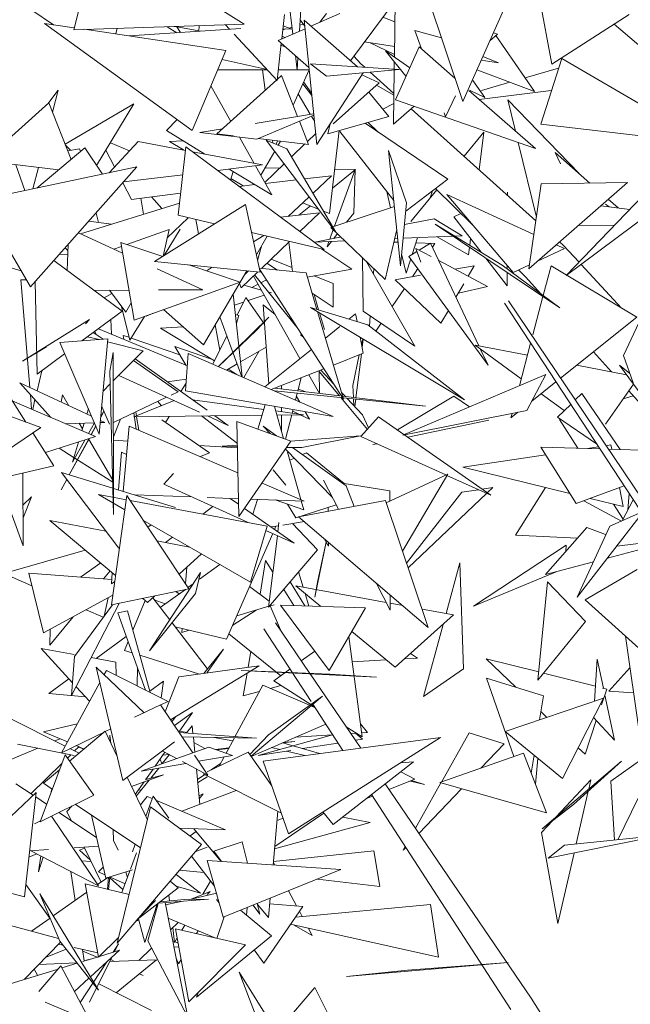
# Model space of a CAD drawing. Header units: metres. Extents: x -14.5 to 13.2, y -19 to 3.3.
# Tile 153 of 210: x 11.004 to 11.168, y 2.278 to 2.543. Entities that reach past the tile are written whole.
import ezdxf

# ---------------------------------------------------------------- set-up
doc = ezdxf.new("R2010")
doc.units = ezdxf.units.M
doc.layers.add('G-IMPT', color=7, linetype='Continuous', lineweight=5)
doc.layers.add('L-PLNT', color=7, linetype='Continuous', lineweight=5, true_color=0x005900)

# ---------------------------------------------------------------- blocks, each defined once
blk = doc.blocks.new('ÁRVORES ORNAMENTAIS - Pequeno e Médio Porte - Ipê-roxo-2870950-CORTE_CALÇADA')
at = {"layer": 'G-IMPT', "color": 253, "true_color": 0xaaaaaa}
for p, q in [((7.28357, 2.56118), (7.27819, 2.54)), ((7.30579, 2.55301), (7.32403, 2.54146)), ((7.33534, 2.55416), (7.33715, 2.53884)), ((7.35265, 2.53166), (7.36804, 2.55225)), ((7.38289, 2.52069), (7.37181, 2.55372)), ((7.3966, 2.55145), (7.38289, 2.52069)), ((7.40336, 2.54926), (7.40688, 2.5307)), ((7.3394, 2.54686), (7.33895, 2.53962)), ((7.36467, 2.54774), (7.36446, 2.53266)), ((7.26687, 2.54524), (7.27278, 2.54133)), ((7.33489, 2.54408), (7.33417, 2.53755)), ((7.34203, 2.54096), (7.3498, 2.54433)), ((7.34439, 2.54198), (7.34623, 2.54438)), ((7.40688, 2.5307), (7.42761, 2.54405)), ((7.31008, 2.51292), (7.27033, 2.54169)), ((7.27033, 2.54169), (7.27831, 2.54051)), ((7.32403, 2.54146), (7.27819, 2.54)), ((7.31186, 2.53959), (7.31192, 2.54108)), ((7.31905, 2.54131), (7.32012, 2.54015)), ((7.33455, 2.54101), (7.33691, 2.54016)), ((7.33905, 2.54125), (7.33996, 2.5415)), ((7.34038, 2.54095), (7.33914, 2.54261)), ((7.34022, 2.54254), (7.35451, 2.53003)), ((7.34022, 2.54254), (7.34357, 2.50914)), ((7.36139, 2.54335), (7.36459, 2.54209)), ((7.42364, 2.54149), (7.44038, 2.52719)), ((7.28108, 2.5401), (7.31911, 2.53445)), ((7.28989, 2.54038), (7.28949, 2.53885)), ((7.29311, 2.53831), (7.32317, 2.54036)), ((7.30331, 2.5408), (7.30591, 2.53918)), ((7.30591, 2.54079), (7.30396, 2.54082)), ((7.30544, 2.54087), (7.31186, 2.5397)), ((7.30688, 2.53925), (7.30597, 2.54077)), ((7.32134, 2.53884), (7.33295, 2.52638)), ((7.33317, 2.53712), (7.34045, 2.54027)), ((7.33444, 2.53997), (7.33524, 2.54019)), ((7.33691, 2.54016), (7.33446, 2.54021)), ((7.33613, 2.54044), (7.33693, 2.54066)), ((7.37715, 2.5378), (7.36997, 2.53982)), ((7.36997, 2.53982), (7.37175, 2.53483)), ((7.39015, 2.537), (7.39223, 2.53879)), ((7.39112, 2.53917), (7.39223, 2.53879)), ((7.40219, 2.52335), (7.3918, 2.53841)), ((7.33404, 2.53636), (7.33295, 2.52638)), ((7.33317, 2.53712), (7.34149, 2.52984)), ((7.33533, 2.53523), (7.33399, 2.53585)), ((7.33425, 2.53824), (7.33497, 2.53789)), ((7.3645, 2.53545), (7.35643, 2.5367)), ((7.35797, 2.53647), (7.36447, 2.53337)), ((7.31008, 2.51292), (7.31911, 2.53445)), ((7.33784, 2.53304), (7.33831, 2.52909)), ((7.36859, 2.52973), (7.36208, 2.53435)), ((7.36756, 2.52747), (7.36208, 2.53435)), ((7.36473, 2.52119), (7.37113, 2.53537)), ((7.3808, 2.52692), (7.37113, 2.53537)), ((7.33026, 2.52927), (7.31809, 2.53202)), ((7.33851, 2.53245), (7.33831, 2.52909)), ((7.34191, 2.53082), (7.34619, 2.52752)), ((7.34191, 2.53082), (7.36579, 2.52931)), ((7.35542, 2.53085), (7.35354, 2.53284)), ((7.35648, 2.5299), (7.35542, 2.53085)), ((7.36444, 2.53138), (7.36441, 2.5294)), ((7.39245, 2.53112), (7.38785, 2.53184)), ((7.38827, 2.53277), (7.39245, 2.53112)), ((7.4095, 2.53226), (7.40384, 2.51463)), ((7.4095, 2.53226), (7.44874, 2.5094)), ((7.3169, 2.52919), (7.3303, 2.52922)), ((7.32974, 2.52376), (7.32897, 2.52922)), ((7.33326, 2.52923), (7.34155, 2.52925)), ((7.3415, 2.52925), (7.33725, 2.51967)), ((7.35608, 2.52843), (7.34357, 2.50914)), ((7.34619, 2.52752), (7.36579, 2.52931)), ((7.35575, 2.52791), (7.36035, 2.5257)), ((7.36432, 2.52288), (7.35794, 2.5286)), ((7.36441, 2.52919), (7.36421, 2.5146)), ((7.38668, 2.52921), (7.40219, 2.52335)), ((7.39964, 2.52706), (7.40867, 2.52967)), ((7.33281, 2.52653), (7.31673, 2.51203)), ((7.33408, 2.52767), (7.33298, 2.52668)), ((7.33408, 2.52767), (7.33842, 2.51669)), ((7.34225, 2.52232), (7.33981, 2.52545)), ((7.34219, 2.52292), (7.34003, 2.52595)), ((7.34801, 2.51473), (7.36035, 2.5257)), ((7.38879, 2.5218), (7.38555, 2.52636)), ((7.38791, 2.52367), (7.39553, 2.52587)), ((7.27123, 2.52008), (7.27399, 2.52375)), ((7.27246, 2.51779), (7.27399, 2.52375)), ((7.32043, 2.51536), (7.31511, 2.52491)), ((7.34185, 2.51726), (7.33862, 2.52276)), ((7.35757, 2.52323), (7.36301, 2.51663)), ((7.36431, 2.52239), (7.35963, 2.52505)), ((7.40242, 2.50804), (7.38453, 2.52367)), ((7.38487, 2.52367), (7.38879, 2.5218)), ((7.40662, 2.52367), (7.38729, 2.52125)), ((7.27147, 2.5203), (7.25403, 2.50471)), ((7.27147, 2.5203), (7.27747, 2.50515)), ((7.29436, 2.52005), (7.27585, 2.50925)), ((7.29436, 2.52005), (7.28434, 2.50351)), ((7.36428, 2.52018), (7.36136, 2.51864)), ((7.36473, 2.52119), (7.40242, 2.50804)), ((7.38094, 2.5222), (7.37824, 2.51657)), ((7.41416, 2.50131), (7.395, 2.52112)), ((7.39705, 2.51273), (7.395, 2.52112)), ((7.327, 2.5148), (7.34274, 2.5174)), ((7.36421, 2.5146), (7.3698, 2.51943)), ((7.40256, 2.48866), (7.36898, 2.51872)), ((7.37786, 2.51763), (7.37824, 2.51657)), ((7.30315, 2.51286), (7.30605, 2.51584)), ((7.32745, 2.51061), (7.34278, 2.51702)), ((7.33893, 2.51541), (7.34139, 2.50918)), ((7.3428, 2.51564), (7.34214, 2.51675)), ((7.34657, 2.51203), (7.36301, 2.51663)), ((7.34657, 2.51203), (7.34716, 2.51467)), ((7.35659, 2.51483), (7.37885, 2.49985)), ((7.3601, 2.51247), (7.35745, 2.51507)), ((7.44874, 2.5094), (7.40384, 2.51463)), ((7.30315, 2.51286), (7.31343, 2.50658)), ((7.3121, 2.51233), (7.31819, 2.51334)), ((7.32745, 2.51061), (7.3121, 2.51233)), ((7.31673, 2.51203), (7.32117, 2.51151)), ((7.34109, 2.50996), (7.34328, 2.51205)), ((7.34703, 2.49062), (7.34961, 2.51288)), ((7.36429, 2.49409), (7.3498, 2.51265)), ((7.38323, 2.50596), (7.38855, 2.51248)), ((7.38728, 2.50233), (7.38855, 2.51248)), ((7.29555, 2.50997), (7.28769, 2.50152)), ((7.28805, 2.50963), (7.29323, 2.50747)), ((7.29555, 2.50997), (7.30828, 2.50756)), ((7.30762, 2.51013), (7.30395, 2.50991)), ((7.30768, 2.50767), (7.30395, 2.50991)), ((7.32673, 2.50406), (7.32278, 2.51113)), ((7.32778, 2.51075), (7.34139, 2.50918)), ((7.32998, 2.51034), (7.34875, 2.4856)), ((7.32998, 2.51034), (7.33551, 2.50801)), ((7.33173, 2.5096), (7.33163, 2.51031)), ((7.33302, 2.51015), (7.33262, 2.50923)), ((7.33321, 2.50898), (7.33384, 2.51005)), ((7.33679, 2.50585), (7.3404, 2.5093)), ((7.40269, 2.48959), (7.3978, 2.50965)), ((7.28119, 2.50825), (7.26825, 2.49743)), ((7.27736, 2.5076), (7.27591, 2.50909)), ((7.27656, 2.50746), (7.27974, 2.50801)), ((7.27999, 2.50725), (7.27974, 2.50801)), ((7.28119, 2.50825), (7.2859, 2.50115)), ((7.28684, 2.50765), (7.2892, 2.50314)), ((7.30839, 2.50851), (7.30627, 2.4901)), ((7.30839, 2.50851), (7.34554, 2.48087)), ((7.31015, 2.5072), (7.32898, 2.50363)), ((7.32851, 2.50087), (7.33226, 2.50734)), ((7.34875, 2.4856), (7.33551, 2.50801)), ((7.36773, 2.49343), (7.36291, 2.50756)), ((7.36291, 2.50756), (7.3661, 2.47652)), ((7.4077, 2.50698), (7.40914, 2.50398)), ((7.4077, 2.50698), (7.41706, 2.49877)), ((7.25403, 2.50471), (7.27413, 2.50235)), ((7.32957, 2.49896), (7.33481, 2.50397)), ((7.2529, 2.4942), (7.29519, 2.5031)), ((7.26507, 2.49676), (7.26257, 2.50371)), ((7.26658, 2.47089), (7.29519, 2.5031)), ((7.26718, 2.49721), (7.26867, 2.503)), ((7.32898, 2.50363), (7.31692, 2.50216)), ((7.32005, 2.50254), (7.33146, 2.49557)), ((7.32039, 2.49958), (7.32108, 2.50191)), ((7.33146, 2.49557), (7.32709, 2.5034)), ((7.32967, 2.50287), (7.33359, 2.5028)), ((7.34782, 2.49743), (7.35402, 2.50243)), ((7.35396, 2.50246), (7.34837, 2.48718)), ((7.34841, 2.50253), (7.35402, 2.50243)), ((7.35396, 2.50246), (7.35358, 2.49072)), ((7.29143, 2.49887), (7.29377, 2.49439)), ((7.30753, 2.50101), (7.29162, 2.49907)), ((7.32379, 2.498), (7.3205, 2.49997)), ((7.32973, 2.49868), (7.33811, 2.49963)), ((7.34031, 2.49988), (7.34757, 2.50071)), ((7.34258, 2.49605), (7.34757, 2.50071)), ((7.36751, 2.4912), (7.37885, 2.49985)), ((7.40066, 2.47576), (7.42721, 2.49892)), ((7.40401, 2.49857), (7.42721, 2.49892)), ((7.29377, 2.49439), (7.30696, 2.49608)), ((7.32269, 2.49787), (7.3269, 2.49835)), ((7.36243, 2.49647), (7.36346, 2.49215)), ((7.3689, 2.4884), (7.37589, 2.49697)), ((7.37472, 2.4967), (7.37411, 2.49478)), ((7.38555, 2.48749), (7.37553, 2.49732)), ((7.39495, 2.49632), (7.39494, 2.49548)), ((7.40401, 2.49857), (7.40066, 2.47576)), ((7.2529, 2.4942), (7.26658, 2.47089)), ((7.27999, 2.48513), (7.30665, 2.49338)), ((7.29693, 2.49037), (7.29626, 2.49471)), ((7.30192, 2.49192), (7.2991, 2.49507)), ((7.33589, 2.4898), (7.34155, 2.49509)), ((7.33978, 2.49343), (7.34408, 2.49176)), ((7.36773, 2.49343), (7.3661, 2.47652)), ((7.3964, 2.47476), (7.37854, 2.49574)), ((7.40201, 2.48493), (7.37854, 2.49574)), ((7.41068, 2.47389), (7.43134, 2.49537)), ((7.42203, 2.4944), (7.42468, 2.49208)), ((7.28486, 2.48816), (7.28419, 2.49072)), ((7.32441, 2.49303), (7.29994, 2.47766)), ((7.32831, 2.47485), (7.32441, 2.49303)), ((7.33386, 2.48956), (7.34431, 2.4908)), ((7.33878, 2.49014), (7.34186, 2.49262)), ((7.33902, 2.48572), (7.34431, 2.4908)), ((7.34542, 2.49124), (7.34703, 2.49062)), ((7.34791, 2.48703), (7.36446, 2.49248)), ((7.35161, 2.48825), (7.35358, 2.49072)), ((7.43323, 2.49066), (7.41068, 2.47389)), ((7.42002, 2.49265), (7.42781, 2.4917)), ((7.42129, 2.49307), (7.42225, 2.49238)), ((7.28225, 2.48853), (7.28824, 2.48769)), ((7.30897, 2.48946), (7.30337, 2.48406)), ((7.31607, 2.4878), (7.30627, 2.4901)), ((7.31104, 2.48898), (7.31175, 2.48508)), ((7.37516, 2.4892), (7.36717, 2.48763)), ((7.38268, 2.48459), (7.37516, 2.4892)), ((7.38047, 2.48972), (7.38238, 2.49059)), ((7.38047, 2.48972), (7.38783, 2.48017)), ((7.29134, 2.47996), (7.27945, 2.48538)), ((7.29252, 2.48226), (7.30386, 2.48627)), ((7.30228, 2.47913), (7.30386, 2.48627)), ((7.3025, 2.47927), (7.30684, 2.48642)), ((7.34554, 2.48087), (7.32603, 2.48545)), ((7.34803, 2.48626), (7.34709, 2.48369)), ((7.36203, 2.47281), (7.3474, 2.48686)), ((7.36203, 2.47281), (7.36509, 2.48631)), ((7.37543, 2.48768), (7.40897, 2.46522)), ((7.37543, 2.48768), (7.3935, 2.47673)), ((7.41393, 2.48734), (7.42375, 2.48748)), ((7.29445, 2.46191), (7.29085, 2.48281)), ((7.30216, 2.47906), (7.29085, 2.48281)), ((7.3293, 2.48469), (7.32656, 2.483)), ((7.32742, 2.47968), (7.33022, 2.48447)), ((7.32869, 2.47581), (7.33624, 2.48305)), ((7.33604, 2.48286), (7.33703, 2.47498)), ((7.3498, 2.48422), (7.34309, 2.48291)), ((7.35116, 2.48325), (7.34309, 2.48291)), ((7.34634, 2.48163), (7.34751, 2.48309)), ((7.34686, 2.48307), (7.34634, 2.48163)), ((7.34815, 2.4839), (7.34916, 2.48517)), ((7.36432, 2.48291), (7.36544, 2.48287)), ((7.36534, 2.48386), (7.36453, 2.48382)), ((7.3802, 2.48449), (7.36681, 2.48392)), ((7.3707, 2.48408), (7.36927, 2.4796)), ((7.37599, 2.48431), (7.38443, 2.47944)), ((7.38268, 2.48459), (7.38067, 2.48451)), ((7.38476, 2.48203), (7.38498, 2.48386)), ((7.40986, 2.48212), (7.40892, 2.48296)), ((7.27587, 2.48135), (7.27664, 2.48068)), ((7.27643, 2.47531), (7.27671, 2.48229)), ((7.28902, 2.48102), (7.29103, 2.48173)), ((7.32765, 2.47793), (7.32869, 2.48185)), ((7.34498, 2.481), (7.35305, 2.47562)), ((7.37054, 2.48037), (7.3684, 2.47907)), ((7.37437, 2.479), (7.37024, 2.48117)), ((7.37024, 2.48117), (7.37159, 2.4775)), ((7.37026, 2.48271), (7.37535, 2.48254)), ((7.37421, 2.48259), (7.37114, 2.48073)), ((7.37421, 2.48259), (7.38721, 2.45504)), ((7.37535, 2.48254), (7.37469, 2.48157)), ((7.38443, 2.47944), (7.38469, 2.48148)), ((7.40302, 2.47781), (7.41022, 2.48114)), ((7.41022, 2.48114), (7.40801, 2.48216)), ((7.41415, 2.4775), (7.40986, 2.48212)), ((7.26408, 2.47516), (7.25139, 2.47884)), ((7.29121, 2.46437), (7.27285, 2.47796)), ((7.27428, 2.47956), (7.2766, 2.47963)), ((7.32831, 2.47485), (7.29994, 2.47766)), ((7.33689, 2.47611), (7.33128, 2.4783)), ((7.35586, 2.47873), (7.35607, 2.46436)), ((7.35701, 2.47763), (7.36996, 2.45493)), ((7.36641, 2.47979), (7.36766, 2.47454)), ((7.36889, 2.4784), (7.36766, 2.47454)), ((7.3684, 2.47907), (7.38967, 2.44983)), ((7.38957, 2.47098), (7.37641, 2.47792)), ((7.38908, 2.47854), (7.3948, 2.47112)), ((7.42616, 2.45246), (7.43889, 2.47977)), ((7.31296, 2.4701), (7.30066, 2.47571)), ((7.32297, 2.47216), (7.30912, 2.47675)), ((7.31313, 2.45531), (7.32479, 2.4752)), ((7.3154, 2.47613), (7.31406, 2.4753)), ((7.32325, 2.47059), (7.32774, 2.4749)), ((7.32522, 2.47515), (7.32412, 2.47406)), ((7.3407, 2.47462), (7.32809, 2.47587)), ((7.3508, 2.44069), (7.32814, 2.47564)), ((7.33298, 2.47539), (7.33018, 2.47724)), ((7.34104, 2.47347), (7.35305, 2.47562)), ((7.35893, 2.47579), (7.35883, 2.47445)), ((7.37079, 2.47578), (7.36931, 2.47358)), ((7.38078, 2.47562), (7.38592, 2.47654)), ((7.38432, 2.47375), (7.38592, 2.47654)), ((7.40897, 2.46522), (7.3935, 2.47673)), ((7.39483, 2.4766), (7.39483, 2.47575)), ((7.3964, 2.47476), (7.40082, 2.4768)), ((7.39984, 2.47345), (7.39784, 2.47542)), ((7.40663, 2.47652), (7.40452, 2.46853)), ((7.42969, 2.4627), (7.40663, 2.47652)), ((7.42559, 2.46516), (7.41471, 2.47689)), ((7.26548, 2.47277), (7.26397, 2.47276)), ((7.26397, 2.47276), (7.26636, 2.44382)), ((7.26831, 2.44737), (7.26781, 2.47228)), ((7.29445, 2.46191), (7.32297, 2.47216)), ((7.33906, 2.45157), (7.32658, 2.47378)), ((7.33855, 2.45959), (7.32687, 2.47406)), ((7.33002, 2.47274), (7.32855, 2.47198)), ((7.3407, 2.47462), (7.34362, 2.46482)), ((7.34803, 2.47178), (7.34285, 2.47379)), ((7.36472, 2.47276), (7.37153, 2.47397)), ((7.37701, 2.46109), (7.36472, 2.47276)), ((7.39482, 2.4747), (7.3948, 2.47112)), ((7.40382, 2.46905), (7.39984, 2.47345)), ((7.2837, 2.46993), (7.29306, 2.46999)), ((7.29219, 2.46411), (7.28779, 2.46996)), ((7.30103, 2.47003), (7.31296, 2.4701)), ((7.32325, 2.47059), (7.32279, 2.47179)), ((7.324, 2.47131), (7.32869, 2.47001)), ((7.3278, 2.4716), (7.32609, 2.47073)), ((7.33055, 2.4695), (7.3314, 2.46927)), ((7.34801, 2.4654), (7.34803, 2.47178)), ((7.36719, 2.47042), (7.3639, 2.46555)), ((7.38105, 2.46809), (7.38312, 2.47168)), ((7.38957, 2.47098), (7.3817, 2.46921)), ((7.28641, 2.46793), (7.28845, 2.46908)), ((7.32113, 2.46895), (7.32353, 2.44665)), ((7.32453, 2.46805), (7.32218, 2.46329)), ((7.32453, 2.46805), (7.32955, 2.46087)), ((7.32515, 2.46716), (7.32947, 2.46862)), ((7.34801, 2.4654), (7.34232, 2.46918)), ((7.34408, 2.46468), (7.34286, 2.46883)), ((7.43646, 2.40592), (7.39515, 2.46708)), ((7.40445, 2.46825), (7.40174, 2.45796)), ((7.29121, 2.46437), (7.28041, 2.45635)), ((7.29108, 2.46559), (7.29324, 2.45654)), ((7.29219, 2.46411), (7.29365, 2.46656)), ((7.31313, 2.45531), (7.30234, 2.46474)), ((7.32146, 2.46592), (7.32388, 2.46673)), ((7.33238, 2.46345), (7.32919, 2.466)), ((7.32919, 2.466), (7.33068, 2.44481)), ((7.34191, 2.46534), (7.38336, 2.44053)), ((7.34191, 2.46534), (7.35731, 2.46064)), ((7.3438, 2.46421), (7.3508, 2.44069)), ((7.36996, 2.45493), (7.35607, 2.46436)), ((7.37701, 2.46109), (7.37899, 2.46451)), ((7.43459, 2.40473), (7.39407, 2.46647)), ((7.28246, 2.46206), (7.26439, 2.45087)), ((7.28246, 2.46206), (7.28133, 2.46096)), ((7.28834, 2.45815), (7.28818, 2.46212)), ((7.29724, 2.46291), (7.29324, 2.45654)), ((7.29768, 2.46299), (7.29938, 2.46368)), ((7.33069, 2.46273), (7.31711, 2.44945)), ((7.31751, 2.46278), (7.32344, 2.44669)), ((7.32173, 2.46341), (7.32259, 2.46318)), ((7.32197, 2.46114), (7.32259, 2.46318)), ((7.32725, 2.45915), (7.33069, 2.46273)), ((7.34563, 2.45938), (7.3443, 2.46391)), ((7.35224, 2.46219), (7.35403, 2.46364)), ((7.35444, 2.46152), (7.35403, 2.46364)), ((7.35798, 2.46306), (7.35778, 2.46028)), ((7.42969, 2.4627), (7.40918, 2.4463)), ((7.28481, 2.45962), (7.30876, 2.44964)), ((7.30764, 2.46011), (7.30152, 2.45978)), ((7.31607, 2.45094), (7.30152, 2.45978)), ((7.31625, 2.46063), (7.31752, 2.45388)), ((7.32725, 2.45915), (7.31714, 2.44943)), ((7.34592, 2.4571), (7.3498, 2.46023)), ((7.38336, 2.44053), (7.35731, 2.46064)), ((7.3609, 2.46108), (7.35948, 2.45897)), ((7.28733, 2.45686), (7.27442, 2.45592)), ((7.28499, 2.45669), (7.28192, 2.45747)), ((7.28608, 2.45677), (7.28345, 2.45861)), ((7.28382, 2.45888), (7.28425, 2.45804)), ((7.28733, 2.45686), (7.28507, 2.43128)), ((7.29152, 2.45783), (7.29306, 2.45731)), ((7.29152, 2.45783), (7.29167, 2.45676)), ((7.29361, 2.45712), (7.30674, 2.45262)), ((7.3194, 2.45767), (7.31565, 2.45008)), ((7.33998, 2.45738), (7.33925, 2.45796)), ((7.3561, 2.45301), (7.35525, 2.45735)), ((7.35563, 2.45543), (7.35595, 2.45694)), ((7.35609, 2.45685), (7.3558, 2.45454)), ((7.26439, 2.45087), (7.27084, 2.45471)), ((7.28507, 2.43128), (7.27442, 2.45592)), ((7.29684, 2.45367), (7.28727, 2.45611)), ((7.29684, 2.45367), (7.28883, 2.4456)), ((7.30539, 2.45484), (7.30848, 2.44976)), ((7.30539, 2.45484), (7.31528, 2.45142)), ((7.32999, 2.4547), (7.3231, 2.45069)), ((7.32965, 2.44398), (7.34214, 2.45405)), ((7.40029, 2.45247), (7.38623, 2.45523)), ((7.39861, 2.44611), (7.38623, 2.45523)), ((7.38759, 2.45423), (7.38967, 2.44983)), ((7.40114, 2.4557), (7.39813, 2.44428)), ((7.27574, 2.45288), (7.26831, 2.44737)), ((7.28882, 2.45319), (7.28793, 2.44825)), ((7.28882, 2.45319), (7.28891, 2.40971)), ((7.3063, 2.44266), (7.29426, 2.45106)), ((7.2947, 2.45151), (7.31406, 2.43771)), ((7.30828, 2.4429), (7.30899, 2.45298)), ((7.34798, 2.436), (7.30899, 2.45298)), ((7.32392, 2.44648), (7.32796, 2.45352)), ((7.3561, 2.45301), (7.34808, 2.44985)), ((7.35329, 2.44434), (7.35503, 2.45259)), ((7.35558, 2.45281), (7.35411, 2.44105)), ((7.42287, 2.44802), (7.41802, 2.45337)), ((7.42616, 2.45246), (7.42869, 2.44507)), ((7.26958, 2.44832), (7.26832, 2.44291)), ((7.32216, 2.45015), (7.3193, 2.44849)), ((7.3221, 2.44727), (7.31971, 2.44872)), ((7.34552, 2.44884), (7.33134, 2.44324)), ((7.34431, 2.44222), (7.34422, 2.44833)), ((7.34818, 2.44474), (7.34469, 2.44851)), ((7.42694, 2.44722), (7.41361, 2.44984)), ((7.42503, 2.44982), (7.4421, 2.42659)), ((7.42503, 2.44982), (7.42785, 2.44754)), ((7.25704, 2.4474), (7.26532, 2.43452)), ((7.28793, 2.44825), (7.28891, 2.40971)), ((7.31202, 2.43717), (7.29028, 2.44706)), ((7.3033, 2.44538), (7.3085, 2.44608)), ((7.33942, 2.44643), (7.33851, 2.44289)), ((7.34431, 2.44222), (7.34148, 2.44724)), ((7.34967, 2.44158), (7.34423, 2.4481)), ((7.40526, 2.44731), (7.36678, 2.43096)), ((7.40526, 2.44731), (7.40012, 2.43762)), ((7.27206, 2.43578), (7.26372, 2.44504)), ((7.26372, 2.44504), (7.283, 2.43608)), ((7.28802, 2.44478), (7.2861, 2.44284)), ((7.30843, 2.44501), (7.30704, 2.44271)), ((7.3498, 2.44156), (7.33232, 2.44363)), ((7.33408, 2.44432), (7.33409, 2.44342)), ((7.33863, 2.44334), (7.34063, 2.44264)), ((7.35329, 2.44434), (7.35346, 2.44113)), ((7.40795, 2.44532), (7.40144, 2.44011)), ((7.42879, 2.4447), (7.42129, 2.434)), ((7.26651, 2.44194), (7.26684, 2.43802)), ((7.26776, 2.44055), (7.26714, 2.43789)), ((7.27485, 2.43987), (7.27515, 2.44187)), ((7.27515, 2.44187), (7.27689, 2.43892)), ((7.30319, 2.44119), (7.28885, 2.43444)), ((7.3063, 2.44266), (7.30443, 2.44177)), ((7.30828, 2.4429), (7.34798, 2.436)), ((7.31019, 2.44047), (7.3293, 2.43794)), ((7.33217, 2.44288), (7.37287, 2.43884)), ((7.33835, 2.44227), (7.33787, 2.4404)), ((7.33813, 2.44143), (7.339, 2.43991)), ((7.3572, 2.43257), (7.35007, 2.4411)), ((7.35129, 2.44139), (7.35027, 2.44248)), ((7.37287, 2.43884), (7.35057, 2.44147)), ((7.35587, 2.43644), (7.3517, 2.44094)), ((7.35348, 2.44077), (7.35358, 2.43891)), ((7.35406, 2.44071), (7.35381, 2.43867)), ((7.38049, 2.4415), (7.3653, 2.43241)), ((7.38471, 2.43858), (7.38049, 2.4415)), ((7.41016, 2.43761), (7.40399, 2.44215)), ((7.41495, 2.4422), (7.41313, 2.44046)), ((7.42526, 2.42713), (7.41495, 2.4422)), ((7.42601, 2.44073), (7.42869, 2.44159)), ((7.44138, 2.42758), (7.42752, 2.44288)), ((7.26163, 2.44025), (7.28407, 2.43061)), ((7.28215, 2.43804), (7.28173, 2.43667)), ((7.28573, 2.43874), (7.28783, 2.43396)), ((7.30519, 2.44028), (7.29434, 2.43592)), ((7.30182, 2.43892), (7.30082, 2.44008)), ((7.32775, 2.43262), (7.32967, 2.43918)), ((7.33222, 2.43874), (7.33466, 2.4301)), ((7.33411, 2.43841), (7.33411, 2.4373)), ((7.33722, 2.43787), (7.33697, 2.43692)), ((7.41191, 2.43929), (7.40834, 2.43586)), ((7.25655, 2.43771), (7.26936, 2.43305)), ((7.28632, 2.4374), (7.28548, 2.43586)), ((7.28628, 2.43748), (7.28549, 2.43602)), ((7.29076, 2.43534), (7.28886, 2.43057)), ((7.32884, 2.43637), (7.29434, 2.43592)), ((7.29439, 2.43705), (7.295, 2.43261)), ((7.29508, 2.43622), (7.29492, 2.4373)), ((7.29566, 2.43233), (7.29512, 2.43593)), ((7.31474, 2.42629), (7.30192, 2.43509)), ((7.30291, 2.43441), (7.30388, 2.43604)), ((7.31253, 2.43616), (7.32222, 2.42872)), ((7.31977, 2.43364), (7.31419, 2.43618)), ((7.31617, 2.4362), (7.31977, 2.43364)), ((7.33257, 2.4375), (7.34003, 2.43651)), ((7.34003, 2.43651), (7.33287, 2.43642)), ((7.33411, 2.43644), (7.33413, 2.43196)), ((7.33686, 2.43647), (7.33517, 2.42991)), ((7.33712, 2.43748), (7.33879, 2.43668)), ((7.33915, 2.4365), (7.34164, 2.4353)), ((7.34049, 2.4373), (7.34164, 2.4353)), ((7.36024, 2.43595), (7.35544, 2.43061)), ((7.35587, 2.43644), (7.35752, 2.43293)), ((7.36024, 2.43595), (7.39038, 2.41484)), ((7.36678, 2.43096), (7.40012, 2.43762)), ((7.39773, 2.43715), (7.39585, 2.43565)), ((7.39617, 2.43683), (7.39585, 2.43565)), ((7.4189, 2.42863), (7.40834, 2.43586)), ((7.40888, 2.43522), (7.41381, 2.4275)), ((7.24789, 2.41866), (7.26936, 2.43305)), ((7.27597, 2.43409), (7.28375, 2.43434)), ((7.27966, 2.43421), (7.28054, 2.43271)), ((7.28101, 2.43425), (7.28038, 2.4322)), ((7.28214, 2.43144), (7.28376, 2.43432)), ((7.28412, 2.43349), (7.28284, 2.43114)), ((7.28415, 2.43343), (7.28289, 2.43112)), ((7.28535, 2.43439), (7.28654, 2.43443)), ((7.2854, 2.43496), (7.28654, 2.43443)), ((7.29306, 2.43344), (7.29153, 2.4159)), ((7.29306, 2.43344), (7.32236, 2.42092)), ((7.33665, 2.42937), (7.32211, 2.43469)), ((7.32258, 2.4091), (7.32211, 2.43469)), ((7.33104, 2.43142), (7.32912, 2.43338)), ((7.32912, 2.43338), (7.33272, 2.43081)), ((7.38985, 2.43504), (7.36811, 2.43044)), ((7.2672, 2.4316), (7.27287, 2.42278)), ((7.27061, 2.4263), (7.28407, 2.43061)), ((7.28224, 2.43002), (7.27699, 2.42036)), ((7.2823, 2.43004), (7.277, 2.42036)), ((7.28214, 2.42999), (7.28867, 2.41889)), ((7.33651, 2.42942), (7.35532, 2.43086)), ((7.33961, 2.42765), (7.35532, 2.43086)), ((7.37828, 2.42031), (7.35544, 2.43061)), ((7.27427, 2.42747), (7.27831, 2.42492)), ((7.27784, 2.42377), (7.28115, 2.42968)), ((7.27946, 2.42913), (7.27784, 2.42377)), ((7.28886, 2.42965), (7.29271, 2.42941)), ((7.31189, 2.42825), (7.32224, 2.42762)), ((7.31813, 2.42801), (7.32222, 2.42833)), ((7.32223, 2.42794), (7.31813, 2.42801)), ((7.33665, 2.42937), (7.32258, 2.4091)), ((7.3478, 2.41428), (7.33516, 2.42721)), ((7.33961, 2.42765), (7.33551, 2.42772)), ((7.33706, 2.42769), (7.35147, 2.41737)), ((7.35974, 2.42867), (7.3587, 2.42845)), ((7.40388, 2.42782), (7.41977, 2.42731)), ((7.40388, 2.42782), (7.41337, 2.41262)), ((7.41941, 2.42787), (7.41639, 2.42742)), ((7.42274, 2.42836), (7.42143, 2.42817)), ((7.42206, 2.42723), (7.45055, 2.42633)), ((7.42274, 2.42836), (7.42297, 2.42721)), ((7.27844, 2.42484), (7.28869, 2.41837)), ((7.29024, 2.4163), (7.291, 2.42643)), ((7.2924, 2.42583), (7.291, 2.42643)), ((7.31228, 2.42523), (7.31474, 2.42629)), ((7.3357, 2.4264), (7.3393, 2.41367)), ((7.33631, 2.42424), (7.33752, 2.42479)), ((7.33972, 2.42579), (7.34083, 2.42629)), ((7.35093, 2.41802), (7.34083, 2.42629)), ((7.40517, 2.42574), (7.38288, 2.42242)), ((7.2527, 2.41804), (7.27287, 2.42278)), ((7.38288, 2.42242), (7.41166, 2.41536)), ((7.26453, 2.42082), (7.26461, 2.40124)), ((7.28873, 2.41676), (7.27488, 2.421)), ((7.27488, 2.421), (7.29034, 2.40061)), ((7.30502, 2.42073), (7.30247, 2.41779)), ((7.33189, 2.42172), (7.33528, 2.41753)), ((7.37882, 2.42056), (7.36227, 2.41282)), ((7.36665, 2.39985), (7.37882, 2.42056)), ((7.39038, 2.41484), (7.37859, 2.42017)), ((7.25902, 2.41658), (7.26461, 2.40124)), ((7.27631, 2.41912), (7.27478, 2.4163)), ((7.27632, 2.41911), (7.27478, 2.4163)), ((7.30559, 2.41159), (7.28889, 2.41671)), ((7.32516, 2.40752), (7.30247, 2.41779)), ((7.32886, 2.41814), (7.34019, 2.41329)), ((7.34943, 2.41108), (7.34544, 2.4189)), ((7.36328, 2.41603), (7.35045, 2.4181)), ((7.35366, 2.41187), (7.35147, 2.41737)), ((7.38806, 2.41647), (7.39094, 2.41691)), ((7.39094, 2.41691), (7.38945, 2.4155)), ((7.40513, 2.41696), (7.3971, 2.40416)), ((7.42629, 2.41738), (7.41337, 2.41262)), ((7.42502, 2.41692), (7.42603, 2.41183)), ((7.26457, 2.41227), (7.26684, 2.41446)), ((7.26458, 2.40882), (7.26684, 2.41446)), ((7.29196, 2.41096), (7.28486, 2.41506)), ((7.28486, 2.41506), (7.29235, 2.41366)), ((7.29251, 2.41478), (7.28831, 2.38535)), ((7.29251, 2.41478), (7.30912, 2.38971)), ((7.30999, 2.41439), (7.29466, 2.41494)), ((7.32249, 2.41393), (7.31406, 2.41424)), ((7.32031, 2.41401), (7.32251, 2.41246)), ((7.36328, 2.41603), (7.36329, 2.4133)), ((7.38264, 2.41564), (7.36775, 2.39659)), ((7.38928, 2.41534), (7.36819, 2.3953)), ((7.38264, 2.41564), (7.38711, 2.41632)), ((7.41714, 2.41401), (7.42603, 2.41183)), ((7.42766, 2.4153), (7.42728, 2.41083)), ((7.29338, 2.41346), (7.33022, 2.40657)), ((7.31559, 2.41185), (7.31292, 2.40981)), ((7.32413, 2.41133), (7.33746, 2.40195)), ((7.34019, 2.41329), (7.32585, 2.41381)), ((7.32637, 2.40975), (7.32763, 2.41375)), ((7.33236, 2.41358), (7.34006, 2.41097)), ((7.33796, 2.40882), (7.33567, 2.41246)), ((7.33796, 2.40882), (7.34881, 2.4123)), ((7.36206, 2.41343), (7.3387, 2.40908)), ((7.3394, 2.41332), (7.34006, 2.41097)), ((7.34665, 2.41056), (7.34664, 2.41153)), ((7.36206, 2.41343), (7.37358, 2.37932)), ((7.41545, 2.41339), (7.42555, 2.40786)), ((7.4234, 2.41248), (7.426, 2.4084)), ((7.42577, 2.40796), (7.42875, 2.41364)), ((7.37358, 2.37932), (7.3387, 2.40908)), ((7.43114, 2.40999), (7.41364, 2.38747)), ((7.42247, 2.4065), (7.43096, 2.41026)), ((7.28686, 2.40521), (7.2718, 2.40808)), ((7.2718, 2.40808), (7.28944, 2.39329)), ((7.32573, 2.39149), (7.29694, 2.40809)), ((7.29904, 2.40688), (7.29817, 2.40624)), ((7.32573, 2.39149), (7.33022, 2.40657)), ((7.33123, 2.40633), (7.33332, 2.40666)), ((7.33221, 2.40564), (7.3326, 2.40655)), ((7.33312, 2.405), (7.33342, 2.40749)), ((7.33446, 2.40684), (7.34025, 2.40776)), ((7.34379, 2.40019), (7.33707, 2.40725)), ((7.41624, 2.40621), (7.40513, 2.39354)), ((7.42247, 2.4065), (7.41364, 2.38747)), ((7.42129, 2.40426), (7.41624, 2.40621)), ((7.30476, 2.40358), (7.3029, 2.40215)), ((7.31932, 2.37615), (7.33173, 2.40454)), ((7.33746, 2.40195), (7.32987, 2.40539)), ((7.33063, 2.38478), (7.33299, 2.40397)), ((7.3971, 2.40416), (7.41372, 2.40333)), ((7.30937, 2.40092), (7.30058, 2.40259)), ((7.34622, 2.40267), (7.34308, 2.38747)), ((7.34618, 2.4027), (7.34383, 2.39193)), ((7.34672, 2.40117), (7.34559, 2.4032)), ((7.34672, 2.40117), (7.34671, 2.40225)), ((7.41073, 2.40146), (7.38576, 2.38503)), ((7.41073, 2.40146), (7.4106, 2.39977)), ((7.42431, 2.4012), (7.43562, 2.40256)), ((7.28128, 2.40013), (7.25938, 2.39386)), ((7.31257, 2.39908), (7.30652, 2.39364)), ((7.34379, 2.40019), (7.33063, 2.38478)), ((7.43121, 2.40044), (7.42178, 2.39795)), ((7.28003, 2.39281), (7.28544, 2.39664)), ((7.30825, 2.39102), (7.3086, 2.39551)), ((7.31754, 2.39621), (7.31205, 2.39226)), ((7.32833, 2.38824), (7.32981, 2.39727)), ((7.32981, 2.39727), (7.33178, 2.39415)), ((7.37836, 2.38304), (7.38209, 2.39669)), ((7.38311, 2.36819), (7.38209, 2.39669)), ((7.41804, 2.39696), (7.40513, 2.39354)), ((7.26694, 2.39052), (7.25938, 2.39386)), ((7.26612, 2.39388), (7.27001, 2.37788)), ((7.26612, 2.39388), (7.28843, 2.39216)), ((7.2862, 2.39234), (7.28797, 2.39452)), ((7.28834, 2.39103), (7.28857, 2.39402)), ((7.29856, 2.37303), (7.31234, 2.39409)), ((7.31234, 2.39409), (7.31097, 2.3884)), ((7.33993, 2.3901), (7.33871, 2.39424)), ((7.40796, 2.39429), (7.38576, 2.38503)), ((7.41578, 2.38676), (7.42982, 2.39485)), ((7.28921, 2.3917), (7.28834, 2.39103)), ((7.31034, 2.39102), (7.30892, 2.39001)), ((7.32552, 2.39034), (7.33082, 2.38638)), ((7.34033, 2.3851), (7.33642, 2.39156)), ((7.36224, 2.386), (7.33794, 2.39047)), ((7.33794, 2.39047), (7.3447, 2.38495)), ((7.34383, 2.39193), (7.34308, 2.38747)), ((7.36331, 2.38392), (7.35953, 2.39131)), ((7.40311, 2.36511), (7.40565, 2.39161)), ((7.41586, 2.38091), (7.40565, 2.39161)), ((7.27001, 2.37788), (7.28868, 2.38797)), ((7.28831, 2.38535), (7.30912, 2.38971)), ((7.30003, 2.3878), (7.29807, 2.38604)), ((7.29856, 2.37303), (7.31097, 2.3884)), ((7.30826, 2.38953), (7.30147, 2.38465)), ((7.30563, 2.38898), (7.3066, 2.38834)), ((7.33469, 2.38954), (7.33743, 2.3852)), ((7.34142, 2.38506), (7.34042, 2.38845)), ((7.36331, 2.38809), (7.36331, 2.38392)), ((7.27763, 2.36105), (7.29044, 2.38579)), ((7.2784, 2.37146), (7.28861, 2.38541)), ((7.28635, 2.38232), (7.28742, 2.38729)), ((7.29745, 2.38657), (7.29411, 2.37862)), ((7.29679, 2.38712), (7.29807, 2.38604)), ((7.29944, 2.38728), (7.30401, 2.38135)), ((7.29984, 2.38676), (7.30283, 2.38562)), ((7.32206, 2.38241), (7.33065, 2.38499)), ((7.33085, 2.38505), (7.33211, 2.38542)), ((7.33104, 2.3851), (7.33411, 2.37806)), ((7.34696, 2.36778), (7.33384, 2.38532)), ((7.35667, 2.38455), (7.33384, 2.38532)), ((7.36672, 2.38518), (7.36331, 2.38581)), ((7.41578, 2.38676), (7.43586, 2.36869)), ((7.27179, 2.37453), (7.27799, 2.38219)), ((7.28615, 2.38204), (7.2815, 2.38409)), ((7.29004, 2.38328), (7.29268, 2.38381)), ((7.29004, 2.38328), (7.29749, 2.36249)), ((7.29268, 2.38381), (7.29875, 2.36186)), ((7.32732, 2.38399), (7.32098, 2.37993)), ((7.34696, 2.36778), (7.35667, 2.38455)), ((7.38038, 2.38267), (7.3647, 2.36862)), ((7.38038, 2.38267), (7.37193, 2.38422)), ((7.30463, 2.38055), (7.31406, 2.36831)), ((7.34168, 2.36697), (7.33244, 2.38051)), ((7.37229, 2.36079), (7.37757, 2.38015)), ((7.41586, 2.38091), (7.40311, 2.36511)), ((7.27184, 2.37887), (7.27179, 2.37453)), ((7.28424, 2.37097), (7.29232, 2.37691)), ((7.31932, 2.37615), (7.30546, 2.37947)), ((7.30725, 2.37797), (7.30733, 2.37902)), ((7.30725, 2.37797), (7.30923, 2.37857)), ((7.33394, 2.36634), (7.31996, 2.37762)), ((7.34206, 2.35937), (7.32936, 2.3789)), ((7.35579, 2.34987), (7.35222, 2.37687)), ((7.35298, 2.37819), (7.3647, 2.36862)), ((7.42662, 2.377), (7.4304, 2.35072)), ((7.29282, 2.37553), (7.29182, 2.37315)), ((7.26941, 2.37364), (7.27831, 2.37203)), ((7.26941, 2.37364), (7.27788, 2.36443)), ((7.29182, 2.37315), (7.2939, 2.37249)), ((7.29599, 2.37183), (7.312, 2.36679)), ((7.31324, 2.36696), (7.31853, 2.37344)), ((7.31853, 2.37344), (7.31406, 2.36716)), ((7.32509, 2.36856), (7.3258, 2.37291)), ((7.33941, 2.37031), (7.34308, 2.37297)), ((7.37065, 2.37108), (7.36877, 2.37227)), ((7.27763, 2.36105), (7.2784, 2.37146)), ((7.28289, 2.37121), (7.28951, 2.37002)), ((7.28951, 2.37002), (7.28961, 2.36643)), ((7.30426, 2.35447), (7.32807, 2.36897)), ((7.30645, 2.36603), (7.32807, 2.36897)), ((7.35312, 2.37003), (7.3623, 2.37058)), ((7.36722, 2.37088), (7.37065, 2.37108)), ((7.39713, 2.36322), (7.38917, 2.3709)), ((7.40332, 2.36734), (7.38917, 2.3709)), ((7.41905, 2.37075), (7.41833, 2.35951)), ((7.41905, 2.37075), (7.42072, 2.36295)), ((7.2971, 2.35637), (7.28424, 2.36866)), ((7.29138, 2.33815), (7.28424, 2.36866)), ((7.28635, 2.36664), (7.28696, 2.36775)), ((7.30357, 2.35945), (7.28696, 2.36775)), ((7.29526, 2.3636), (7.29533, 2.36851)), ((7.35966, 2.36594), (7.32327, 2.36774)), ((7.32327, 2.36774), (7.34712, 2.36675)), ((7.32382, 2.36089), (7.32483, 2.36699)), ((7.332, 2.36494), (7.33638, 2.36811)), ((7.3554, 2.34688), (7.34178, 2.36682)), ((7.35966, 2.36594), (7.34712, 2.36675)), ((7.38311, 2.36819), (7.37229, 2.36079)), ((7.41858, 2.36349), (7.40464, 2.367)), ((7.42217, 2.36219), (7.42785, 2.36849)), ((7.27145, 2.36156), (7.27686, 2.36554)), ((7.27489, 2.34564), (7.2852, 2.36454)), ((7.30236, 2.36483), (7.29867, 2.36216)), ((7.30169, 2.36039), (7.30236, 2.36483)), ((7.30645, 2.36603), (7.3028, 2.35662)), ((7.32158, 2.34995), (7.32904, 2.36378)), ((7.34163, 2.35838), (7.32904, 2.36378)), ((7.33107, 2.36291), (7.33394, 2.36371)), ((7.332, 2.36494), (7.34197, 2.35862)), ((7.38929, 2.36565), (7.40458, 2.36091)), ((7.38929, 2.36565), (7.3966, 2.34459)), ((7.28139, 2.36062), (7.27145, 2.36156)), ((7.27884, 2.36339), (7.28244, 2.35948)), ((7.32382, 2.36089), (7.32812, 2.36209)), ((7.42023, 2.35851), (7.42165, 2.36272)), ((7.42165, 2.36272), (7.42043, 2.36303)), ((7.42111, 2.36111), (7.42369, 2.349)), ((7.42217, 2.36219), (7.42881, 2.36177)), ((7.30154, 2.35848), (7.29455, 2.35517)), ((7.30357, 2.35945), (7.30154, 2.35847)), ((7.30154, 2.35848), (7.31024, 2.34563)), ((7.34511, 2.36088), (7.32591, 2.3447)), ((7.34511, 2.36088), (7.33061, 2.35046)), ((7.34224, 2.35846), (7.34294, 2.35801)), ((7.3506, 2.34624), (7.3425, 2.35868)), ((7.39428, 2.3513), (7.42072, 2.36033)), ((7.40458, 2.36091), (7.40355, 2.35447)), ((7.40973, 2.33872), (7.42072, 2.36033)), ((7.31018, 2.35647), (7.30526, 2.35299)), ((7.30648, 2.35118), (7.31018, 2.35647)), ((7.34312, 2.35774), (7.34197, 2.35823)), ((7.4055, 2.35513), (7.4039, 2.35668)), ((7.26038, 2.35524), (7.27586, 2.34741)), ((7.27008, 2.35128), (7.27912, 2.35339)), ((7.30559, 2.35528), (7.30462, 2.35392)), ((7.34598, 2.35333), (7.32595, 2.34464)), ((7.35724, 2.3511), (7.35533, 2.35337)), ((7.41577, 2.34522), (7.41881, 2.35426)), ((7.41805, 2.35508), (7.42369, 2.349)), ((7.27648, 2.34855), (7.27008, 2.35128)), ((7.28635, 2.35116), (7.27489, 2.34564)), ((7.28663, 2.35139), (7.27708, 2.34336)), ((7.28663, 2.35139), (7.28986, 2.34464)), ((7.28814, 2.35202), (7.28667, 2.35131)), ((7.30654, 2.35109), (7.32733, 2.34952)), ((7.30667, 2.35145), (7.30869, 2.35108)), ((7.31009, 2.35284), (7.30857, 2.35094)), ((7.31028, 2.35081), (7.31009, 2.35284)), ((7.33061, 2.35046), (7.32557, 2.34518)), ((7.34785, 2.35046), (7.32778, 2.34487)), ((7.34784, 2.35048), (7.3379, 2.34982)), ((7.35149, 2.35259), (7.35579, 2.34987)), ((7.35417, 2.3509), (7.35272, 2.3508)), ((7.35591, 2.34928), (7.35403, 2.35089)), ((7.35724, 2.3511), (7.35565, 2.351)), ((7.37713, 2.33775), (7.38458, 2.35097)), ((7.39398, 2.34805), (7.38458, 2.35097)), ((7.40973, 2.33872), (7.39428, 2.3513)), ((7.26308, 2.34797), (7.27831, 2.34491)), ((7.27313, 2.34879), (7.27453, 2.34938)), ((7.288, 2.34853), (7.28794, 2.35036)), ((7.28816, 2.34819), (7.28794, 2.35036)), ((7.30526, 2.34858), (7.29138, 2.33815)), ((7.30734, 2.34992), (7.32733, 2.34952)), ((7.31075, 2.34581), (7.31037, 2.34986)), ((7.31051, 2.3484), (7.31344, 2.34677)), ((7.316, 2.34974), (7.32097, 2.34884)), ((7.31918, 2.3455), (7.32141, 2.34964)), ((7.32919, 2.34339), (7.3769, 2.34973)), ((7.3377, 2.34864), (7.33437, 2.34829)), ((7.33718, 2.34749), (7.33441, 2.3483)), ((7.3377, 2.34864), (7.33457, 2.34838)), ((7.3769, 2.34973), (7.336, 2.32385)), ((7.34929, 2.34824), (7.33973, 2.34674)), ((7.35591, 2.34928), (7.35397, 2.34897)), ((7.39398, 2.34805), (7.38774, 2.34148)), ((7.24152, 2.33565), (7.26852, 2.34688)), ((7.26914, 2.32706), (7.27584, 2.34511)), ((7.28357, 2.33425), (7.27584, 2.34511)), ((7.27739, 2.34509), (7.27648, 2.34421)), ((7.27718, 2.34674), (7.27963, 2.3455)), ((7.27958, 2.34722), (7.27843, 2.34611)), ((7.28097, 2.34663), (7.27883, 2.34754)), ((7.28092, 2.34659), (7.27952, 2.34717)), ((7.31456, 2.34716), (7.29632, 2.3407)), ((7.30008, 2.34203), (7.3027, 2.34577)), ((7.30201, 2.34614), (7.30588, 2.34409)), ((7.30393, 2.34512), (7.30202, 2.34272)), ((7.30211, 2.34494), (7.3039, 2.34514)), ((7.30392, 2.34512), (7.30211, 2.34494)), ((7.32514, 2.3458), (7.31406, 2.34048)), ((7.31456, 2.34716), (7.3209, 2.34488)), ((7.31634, 2.34652), (7.31994, 2.34692)), ((7.31987, 2.34678), (7.31657, 2.34644)), ((7.32514, 2.3458), (7.3315, 2.33677)), ((7.33663, 2.34626), (7.32778, 2.34487)), ((7.33143, 2.34702), (7.33361, 2.34649)), ((7.3354, 2.34606), (7.34034, 2.34487)), ((7.34431, 2.3454), (7.33722, 2.34748)), ((7.39921, 2.34551), (7.3767, 2.3376)), ((7.39921, 2.34551), (7.40541, 2.32946)), ((7.41577, 2.34522), (7.41393, 2.34699)), ((7.42274, 2.33799), (7.43524, 2.3469)), ((7.27496, 2.34273), (7.26662, 2.33463)), ((7.29632, 2.3407), (7.30839, 2.34275)), ((7.30142, 2.34395), (7.30191, 2.34268)), ((7.30744, 2.34326), (7.31431, 2.33962)), ((7.31071, 2.34494), (7.31431, 2.33962)), ((7.31179, 2.34333), (7.3209, 2.34488)), ((7.3152, 2.34103), (7.31771, 2.34278)), ((7.31731, 2.34204), (7.31863, 2.3445)), ((7.32919, 2.34339), (7.336, 2.32385)), ((7.34804, 2.32635), (7.36961, 2.34321)), ((7.3662, 2.34296), (7.36961, 2.34321)), ((7.40204, 2.34498), (7.40128, 2.34017)), ((7.40311, 2.34411), (7.40244, 2.33716)), ((7.42563, 2.34335), (7.40427, 2.32518)), ((7.41267, 2.33176), (7.42563, 2.34335)), ((7.4246, 2.32225), (7.43555, 2.34476)), ((7.27433, 2.34105), (7.27003, 2.33743)), ((7.29749, 2.33834), (7.29953, 2.34125)), ((7.30105, 2.34151), (7.29889, 2.3388)), ((7.31208, 2.33176), (7.31118, 2.34128)), ((7.31145, 2.33841), (7.31343, 2.33979)), ((7.31303, 2.33999), (7.33406, 2.32942)), ((7.36999, 2.3385), (7.36617, 2.34052)), ((7.26261, 2.33729), (7.26728, 2.33419)), ((7.27241, 2.33586), (7.27003, 2.33743)), ((7.29255, 2.33903), (7.29802, 2.32762)), ((7.30232, 2.33968), (7.29374, 2.33656)), ((7.29476, 2.33443), (7.2971, 2.33778)), ((7.29848, 2.33828), (7.295, 2.33393)), ((7.29758, 2.33847), (7.30232, 2.33968)), ((7.31406, 2.33912), (7.31153, 2.33753)), ((7.40126, 2.27968), (7.36197, 2.33724)), ((7.36301, 2.33572), (7.36999, 2.3385)), ((7.36882, 2.33803), (7.37258, 2.33713)), ((7.37258, 2.33713), (7.36911, 2.33814)), ((7.37011, 2.32532), (7.37699, 2.33752)), ((7.40541, 2.32946), (7.3767, 2.3376)), ((7.40791, 2.32827), (7.41735, 2.33839)), ((7.41676, 2.3358), (7.41735, 2.33839)), ((7.42366, 2.32216), (7.42274, 2.33799)), ((7.26809, 2.33495), (7.24417, 2.31243)), ((7.26493, 2.30687), (7.26809, 2.33495)), ((7.27226, 2.33595), (7.27212, 2.33509)), ((7.29556, 2.33557), (7.29639, 2.33566)), ((7.30726, 2.32992), (7.32191, 2.33552)), ((7.31186, 2.33407), (7.31299, 2.33459)), ((7.31299, 2.33459), (7.31194, 2.33328)), ((7.38249, 2.33596), (7.37106, 2.32393)), ((7.41339, 2.32114), (7.41665, 2.33531)), ((7.26795, 2.33374), (7.2709, 2.33179)), ((7.26914, 2.32706), (7.28357, 2.33425)), ((7.29611, 2.33161), (7.29796, 2.33387)), ((7.29755, 2.3286), (7.29952, 2.33393)), ((7.29796, 2.33387), (7.29929, 2.33331)), ((7.30375, 2.32803), (7.29952, 2.33393)), ((7.30026, 2.33289), (7.31904, 2.32492)), ((7.35694, 2.33331), (7.35858, 2.33396)), ((7.39585, 2.27662), (7.35831, 2.33438)), ((7.27421, 2.32959), (7.28431, 2.32287)), ((7.27631, 2.32987), (7.27781, 2.33138)), ((7.27631, 2.32987), (7.27751, 2.32739)), ((7.29617, 2.32011), (7.27858, 2.33177)), ((7.29888, 2.33112), (7.28985, 2.29444)), ((7.31261, 2.32098), (7.29888, 2.33112)), ((7.33185, 2.31545), (7.33313, 2.32989)), ((7.34551, 2.32939), (7.33229, 2.32046)), ((7.34525, 2.32971), (7.34804, 2.32635)), ((7.41267, 2.33176), (7.40427, 2.32518)), ((7.26925, 2.32733), (7.26765, 2.32655)), ((7.27218, 2.32858), (7.28486, 2.30986)), ((7.28679, 2.31196), (7.28295, 2.32887)), ((7.33223, 2.31978), (7.35795, 2.32688)), ((7.33291, 2.32743), (7.33454, 2.32805)), ((7.35795, 2.32688), (7.35056, 2.32832)), ((7.40407, 2.32416), (7.40706, 2.32736)), ((7.28885, 2.322), (7.28876, 2.32503)), ((7.3067, 2.32535), (7.31904, 2.32492)), ((7.3095, 2.32328), (7.31114, 2.32444)), ((7.31049, 2.32521), (7.3179, 2.3164)), ((7.40407, 2.32416), (7.40846, 2.29969)), ((7.28885, 2.322), (7.29017, 2.31942)), ((7.32351, 2.32166), (7.31592, 2.31918)), ((7.32351, 2.32166), (7.32492, 2.31592)), ((7.40588, 2.31727), (7.43586, 2.32337)), ((7.41027, 2.32083), (7.43586, 2.32337)), ((7.26632, 2.31927), (7.27136, 2.3196)), ((7.26668, 2.31929), (7.28486, 2.30986)), ((7.27831, 2.32006), (7.28485, 2.32049)), ((7.27978, 2.3194), (7.2811, 2.32)), ((7.27978, 2.3194), (7.28267, 2.31678)), ((7.28099, 2.32024), (7.28554, 2.31086)), ((7.31261, 2.32098), (7.28985, 2.29444)), ((7.29504, 2.31873), (7.29345, 2.31437)), ((7.29401, 2.31901), (7.29476, 2.32104)), ((7.311, 2.3191), (7.31406, 2.32026)), ((7.31592, 2.31918), (7.31795, 2.3164)), ((7.35898, 2.31925), (7.33193, 2.31636)), ((7.35898, 2.31925), (7.36058, 2.30968)), ((7.3668, 2.31944), (7.36736, 2.32045)), ((7.36752, 2.3202), (7.3668, 2.31944)), ((7.41027, 2.32083), (7.40588, 2.31727)), ((7.40846, 2.29969), (7.41282, 2.31868)), ((7.26825, 2.31847), (7.26613, 2.31756)), ((7.26936, 2.3179), (7.26867, 2.3136)), ((7.26993, 2.3176), (7.26867, 2.3136)), ((7.2803, 2.31659), (7.28286, 2.31639)), ((7.30988, 2.31779), (7.31604, 2.30976)), ((7.31843, 2.30139), (7.31408, 2.31666)), ((7.35005, 2.31421), (7.31408, 2.31666)), ((7.33191, 2.31613), (7.33229, 2.31542)), ((7.27738, 2.31374), (7.27855, 2.30594)), ((7.28482, 2.31362), (7.28613, 2.31486)), ((7.2866, 2.31282), (7.28482, 2.31362)), ((7.28679, 2.31196), (7.29399, 2.31413)), ((7.29328, 2.31392), (7.29113, 2.30803)), ((7.29224, 2.31361), (7.29263, 2.31214)), ((7.3132, 2.31346), (7.30666, 2.31404)), ((7.31843, 2.30139), (7.35005, 2.31421)), ((7.26493, 2.30687), (7.24417, 2.31243)), ((7.28734, 2.31213), (7.28462, 2.31021)), ((7.28755, 2.31219), (7.28729, 2.30894)), ((7.28757, 2.30888), (7.28789, 2.31224)), ((7.29199, 2.31039), (7.28781, 2.31227)), ((7.28787, 2.31205), (7.29142, 2.30883)), ((7.30632, 2.3093), (7.30415, 2.31111)), ((7.30571, 2.31293), (7.31233, 2.30792)), ((7.31296, 2.30759), (7.31503, 2.31109)), ((7.34376, 2.31166), (7.36058, 2.30968)), ((7.2653, 2.31017), (7.27176, 2.30116)), ((7.2817, 2.30816), (7.27267, 2.3018)), ((7.29308, 2.30757), (7.2813, 2.31037)), ((7.28488, 2.29066), (7.2813, 2.31037)), ((7.30632, 2.3093), (7.29528, 2.30077)), ((7.30572, 2.30981), (7.31233, 2.30792)), ((7.30977, 2.30631), (7.31488, 2.30836)), ((7.31488, 2.30836), (7.31406, 2.30757)), ((7.33597, 2.3085), (7.33812, 2.30448)), ((7.27443, 2.29498), (7.2691, 2.30767)), ((7.2691, 2.30767), (7.28482, 2.28182)), ((7.3002, 2.30588), (7.29656, 2.30226)), ((7.31447, 2.30626), (7.30103, 2.30521)), ((7.30793, 2.30621), (7.3015, 2.30558)), ((7.30288, 2.30472), (7.30706, 2.30568)), ((7.30381, 2.30736), (7.30399, 2.30582)), ((7.30793, 2.30621), (7.31447, 2.30626)), ((7.30941, 2.30622), (7.31658, 2.30788)), ((7.31732, 2.30529), (7.31664, 2.3062)), ((7.3306, 2.3013), (7.33106, 2.30651)), ((7.30067, 2.30494), (7.29731, 2.29461)), ((7.30088, 2.30509), (7.29813, 2.29505)), ((7.30276, 2.30535), (7.30888, 2.27459)), ((7.33136, 2.29642), (7.32309, 2.30328)), ((7.32471, 2.30193), (7.32482, 2.30398)), ((7.3265, 2.30466), (7.32827, 2.30223)), ((7.32757, 2.3051), (7.32827, 2.30223)), ((7.32764, 2.30483), (7.3306, 2.3013)), ((7.32934, 2.28908), (7.33981, 2.30434)), ((7.33093, 2.30505), (7.33981, 2.30434)), ((7.33782, 2.30144), (7.37417, 2.3048)), ((7.3389, 2.30301), (7.33964, 2.30161)), ((7.37634, 2.29067), (7.37417, 2.3048)), ((7.27413, 2.29569), (7.25651, 2.30045)), ((7.27181, 2.3012), (7.2668, 2.29767)), ((7.29491, 2.30034), (7.2957, 2.30066)), ((7.2956, 2.30102), (7.29731, 2.29461)), ((7.31639, 2.29582), (7.30359, 2.30115)), ((7.3187, 2.3015), (7.31671, 2.29574)), ((7.30628, 2.30003), (7.30421, 2.29804)), ((7.30483, 2.29863), (7.3053, 2.29463)), ((7.32443, 2.29397), (7.30557, 2.29829)), ((7.30914, 2.27863), (7.30557, 2.29829)), ((7.30724, 2.29791), (7.30805, 2.29929)), ((7.31165, 2.29779), (7.31118, 2.29701)), ((7.37634, 2.29067), (7.3365, 2.29951)), ((7.34237, 2.2965), (7.33751, 2.29928)), ((7.34134, 2.29843), (7.34237, 2.2965)), ((7.27443, 2.29498), (7.28482, 2.28182)), ((7.29023, 2.29597), (7.28488, 2.29066)), ((7.30888, 2.27459), (7.29813, 2.29505)), ((7.30628, 2.2944), (7.3048, 2.29509)), ((7.3053, 2.29463), (7.30601, 2.29584)), ((7.33136, 2.29642), (7.31123, 2.27992)), ((7.26496, 2.28475), (7.27462, 2.29474)), ((7.2706, 2.29058), (7.27615, 2.29281)), ((7.27525, 2.29394), (7.27409, 2.29419)), ((7.28467, 2.29185), (7.27831, 2.29326)), ((7.28052, 2.29277), (7.28099, 2.28965)), ((7.28448, 2.2907), (7.2806, 2.29226)), ((7.28266, 2.28537), (7.29053, 2.29254)), ((7.29053, 2.29254), (7.28512, 2.2909)), ((7.28878, 2.29201), (7.29024, 2.29423)), ((7.2892, 2.29214), (7.29024, 2.29423)), ((7.29914, 2.29312), (7.2957, 2.28979)), ((7.30515, 2.29334), (7.30645, 2.29344)), ((7.32443, 2.29397), (7.30914, 2.27863)), ((7.32934, 2.28908), (7.32672, 2.29262)), ((7.2822, 2.29007), (7.28067, 2.28954)), ((7.28486, 2.29081), (7.2809, 2.28961)), ((7.28246, 2.27857), (7.28846, 2.29066)), ((7.28788, 2.28948), (7.30044, 2.28997)), ((7.28919, 2.28954), (7.28816, 2.29005)), ((7.28961, 2.28113), (7.30044, 2.28997)), ((7.30636, 2.28885), (7.30573, 2.29042)), ((7.30707, 2.29004), (7.30636, 2.28885)), ((7.27396, 2.28749), (7.25368, 2.28131)), ((7.26841, 2.2858), (7.26754, 2.28741)), ((7.26882, 2.28874), (7.27904, 2.28914)), ((7.2747, 2.28836), (7.26883, 2.28146)), ((7.2747, 2.28836), (7.28261, 2.27348)), ((7.2791, 2.28906), (7.27499, 2.28781)), ((7.28352, 2.28396), (7.28707, 2.28939)), ((7.35156, 2.28546), (7.39512, 2.28923)), ((7.35156, 2.28546), (7.36804, 2.28716)), ((7.39512, 2.28923), (7.36804, 2.28716)), ((7.27837, 2.28145), (7.28229, 2.28503)), ((7.29683, 2.28573), (7.29577, 2.28616)), ((7.29683, 2.28573), (7.29585, 2.28622)), ((7.32758, 2.27405), (7.32272, 2.28664)), ((7.32272, 2.28664), (7.33893, 2.26067)), ((7.27994, 2.27849), (7.28334, 2.28369)), ((7.28491, 2.28351), (7.29911, 2.27632)), ((7.33277, 2.27054), (7.34309, 2.28251)), ((7.35313, 2.26262), (7.34309, 2.28251)), ((7.31166, 2.28115), (7.31123, 2.27992)), ((7.4142, 2.25937), (7.40126, 2.27968)), ((7.2705, 2.2786), (7.28261, 2.27348))]:
    blk.add_line(p, q, dxfattribs=at)

msp = doc.modelspace()

# ---------------------------------------------------------------- block references
at = {"layer": 'L-PLNT', "color": 253, "true_color": 0xaaaaaa}
msp.add_blockref('ÁRVORES ORNAMENTAIS - Pequeno e Médio Porte - Ipê-roxo-2870950-CORTE_CALÇADA', (3.74032, 0), dxfattribs=at)

doc.saveas('drawing.dxf')
